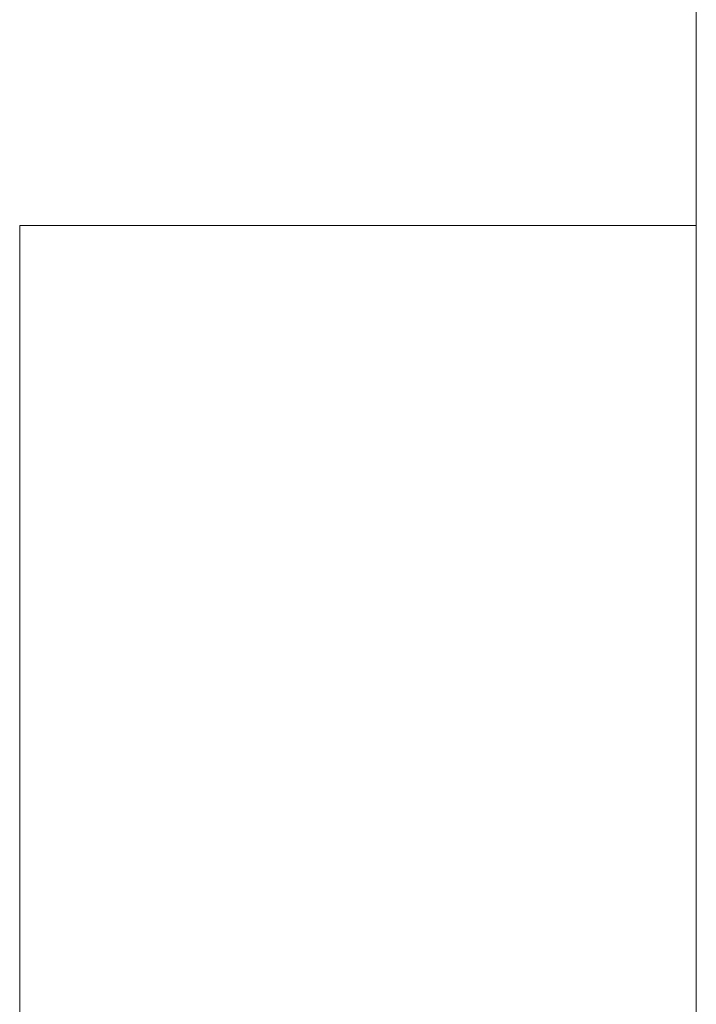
# Model space of a CAD drawing. Header units: millimetres. Extents: x -3388 to 301539, y -5590 to 54660.
# Tile 119 of 216: x 55719 to 56402, y 23864 to 24859. Entities that reach past the tile are written whole.
import ezdxf

# ---------------------------------------------------------------- set-up
doc = ezdxf.new("R2010")
doc.units = ezdxf.units.MM
doc.layers.add('A-FLOR', color=192, linetype='Continuous', lineweight=13)
doc.layers.add('I-FURN', color=30, linetype='Continuous', lineweight=13)

# ---------------------------------------------------------------- blocks, each defined once
blk = doc.blocks.new('stadhuis Zoetermeer_constructie_4_rvt-1-4e verdieping - bouwdeel 3_ 4_ 5')
at = {"layer": 'A-FLOR', "color": 8, "lineweight": 9}
blk.add_line((56401.88, 33600), (56401.88, 18600), dxfattribs=at)
blk = doc.blocks.new('82_FU_WPB_AV_oth_tapijt - 4550x4550x20-18287897-4e verdieping - bouwdeel 3_ 4_ 5')
at = {"layer": 'I-FURN', "color": 8, "lineweight": 9}
for p, q in [((7619.13, -2156.61), (7619.13, 2275)), ((6935.89, -2156.61), (7619.13, -2156.61))]:
    blk.add_line(p, q, dxfattribs=at)
blk = doc.blocks.new('Stadhuis Zoetermeer_OTH_interieur_rvt-1-4e verdieping - bouwdeel 3_ 4_ 5')
at = {"color": 8, "lineweight": 9, "rotation": 180}
blk.add_blockref('82_FU_WPB_AV_oth_tapijt - 4550x4550x20-18287897-4e verdieping - bouwdeel 3_ 4_ 5', (63337.76, 22494.24), dxfattribs=at)

msp = doc.modelspace()

# ---------------------------------------------------------------- block references
at = {"lineweight": 5}
for name in ['stadhuis Zoetermeer_constructie_4_rvt-1-4e verdieping - bouwdeel 3_ 4_ 5', 'Stadhuis Zoetermeer_OTH_interieur_rvt-1-4e verdieping - bouwdeel 3_ 4_ 5']:
    msp.add_blockref(name, (0, 0), dxfattribs=at)

doc.saveas('drawing.dxf')
